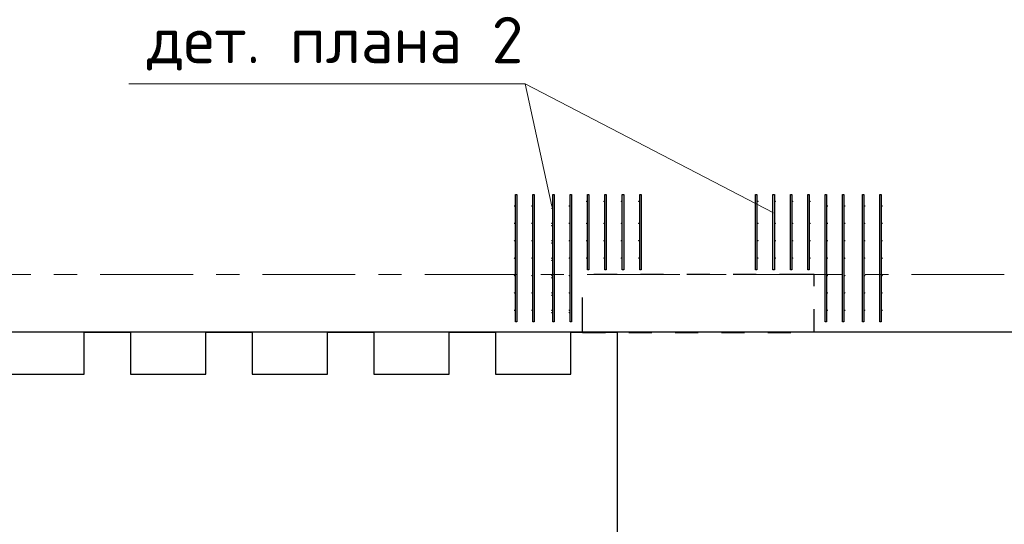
# Model space of a CAD drawing. Header units: metres. Extents: x -38 to 93, y -15 to 21.
# Tile 54 of 194: x 49 to 53, y -1 to 1. Entities that reach past the tile are written whole.
import ezdxf

# ---------------------------------------------------------------- set-up
doc = ezdxf.new("R2010")
doc.units = ezdxf.units.M
for name, pattern in [('______11', [0.5, 0.4, -0.05, 0, -0.05]), ('______2', [0.0405, 0.03, -0.0105]), ('______5', [1.1, 0.8, -0.1, 0.1, -0.1])]:
    doc.linetypes.add(name, pattern=pattern)
for name, color, linetype, lineweight in [('XR$2$Осевая линия (1)', 7, '______5', 13), ('XR$4$Арматурный каркас 01', 4, 'Continuous', 35), ('XR$4$Перекрытие (1)', 7, 'Continuous', 35), ('XR$4$Текст_ общее_1', 7, 'Continuous', 13)]:
    doc.layers.add(name, color=color, linetype=linetype, lineweight=lineweight)
doc.layers.add('XR$6$Стена_ бетон несущ.', color=7, linetype='Continuous', lineweight=70, true_color=0xb4b496)
doc.styles.add('ISOCPEUR', font='txt')

msp = doc.modelspace()

# ---------------------------------------------------------------- hatches: boundary and pattern name
at = {"layer": 'XR$4$Арматурный каркас 01', "linetype": 'Continuous', "lineweight": 50, "transparency": 33554687}
for points in [[(50.96, 0.2952), (50.9598, 0.2964), (50.9591, 0.2974), (50.9581, 0.298), (50.957, 0.2982), (50.9559, 0.298), (50.9549, 0.2974), (50.9542, 0.2964), (50.954, 0.2952), (50.9542, 0.2941), (50.9549, 0.2931), (50.9559, 0.2925), (50.957, 0.2922), (50.9581, 0.2925), (50.9591, 0.2931), (50.9598, 0.2941)], [(51.035, 0.2952), (51.0348, 0.2964), (51.0341, 0.2974), (51.0331, 0.298), (51.032, 0.2982), (51.0309, 0.298), (51.0299, 0.2974), (51.0292, 0.2964), (51.029, 0.2952), (51.0292, 0.2941), (51.0299, 0.2931), (51.0309, 0.2925), (51.032, 0.2922), (51.0331, 0.2925), (51.0341, 0.2931), (51.0348, 0.2941)], [(51.121, 0.2952), (51.1208, 0.2964), (51.1201, 0.2974), (51.1191, 0.298), (51.118, 0.2982), (51.1169, 0.298), (51.1159, 0.2974), (51.1152, 0.2964), (51.115, 0.2952), (51.1152, 0.2941), (51.1159, 0.2931), (51.1169, 0.2925), (51.118, 0.2922), (51.1191, 0.2925), (51.1201, 0.2931), (51.1208, 0.2941)], [(51.196, 0.2952), (51.1958, 0.2964), (51.1951, 0.2974), (51.1941, 0.298), (51.193, 0.2982), (51.1919, 0.298), (51.1909, 0.2974), (51.1902, 0.2964), (51.19, 0.2952), (51.1902, 0.2941), (51.1909, 0.2931), (51.1919, 0.2925), (51.193, 0.2922), (51.1941, 0.2925), (51.1951, 0.2931), (51.1958, 0.2941)], [(51.271, 0.3152), (51.2708, 0.3164), (51.2701, 0.3174), (51.2691, 0.318), (51.268, 0.3182), (51.2669, 0.318), (51.2659, 0.3174), (51.2652, 0.3164), (51.265, 0.3152), (51.2652, 0.3141), (51.2659, 0.3131), (51.2669, 0.3125), (51.268, 0.3122), (51.2691, 0.3125), (51.2701, 0.3131), (51.2708, 0.3141)], [(51.346, 0.3152), (51.3458, 0.3164), (51.3451, 0.3174), (51.3441, 0.318), (51.343, 0.3182), (51.3419, 0.318), (51.3409, 0.3174), (51.3402, 0.3164), (51.34, 0.3152), (51.3402, 0.3141), (51.3409, 0.3131), (51.3419, 0.3125), (51.343, 0.3122), (51.3441, 0.3125), (51.3451, 0.3131), (51.3458, 0.3141)], [(51.421, 0.3152), (51.4208, 0.3164), (51.4201, 0.3174), (51.4191, 0.318), (51.418, 0.3182), (51.4169, 0.318), (51.4159, 0.3174), (51.4152, 0.3164), (51.415, 0.3152), (51.4152, 0.3141), (51.4159, 0.3131), (51.4169, 0.3125), (51.418, 0.3122), (51.4191, 0.3125), (51.4201, 0.3131), (51.4208, 0.3141)], [(51.496, 0.3152), (51.4958, 0.3164), (51.4951, 0.3174), (51.4941, 0.318), (51.493, 0.3182), (51.4919, 0.318), (51.4909, 0.3174), (51.4902, 0.3164), (51.49, 0.3152), (51.4902, 0.3141), (51.4909, 0.3131), (51.4919, 0.3125), (51.493, 0.3122), (51.4941, 0.3125), (51.4951, 0.3131), (51.4958, 0.3141)], [(52.01, 0.3152), (52.0098, 0.3164), (52.0091, 0.3174), (52.0081, 0.318), (52.007, 0.3182), (52.0059, 0.318), (52.0049, 0.3174), (52.0042, 0.3164), (52.004, 0.3152), (52.0042, 0.3141), (52.0049, 0.3131), (52.0059, 0.3125), (52.007, 0.3122), (52.0081, 0.3125), (52.0091, 0.3131), (52.0098, 0.3141)], [(52.085, 0.3152), (52.0848, 0.3164), (52.0841, 0.3174), (52.0831, 0.318), (52.082, 0.3182), (52.0809, 0.318), (52.0799, 0.3174), (52.0792, 0.3164), (52.079, 0.3152), (52.0792, 0.3141), (52.0799, 0.3131), (52.0809, 0.3125), (52.082, 0.3122), (52.0831, 0.3125), (52.0841, 0.3131), (52.0848, 0.3141)], [(52.16, 0.3152), (52.1598, 0.3164), (52.1591, 0.3174), (52.1581, 0.318), (52.157, 0.3182), (52.1559, 0.318), (52.1549, 0.3174), (52.1542, 0.3164), (52.154, 0.3152), (52.1542, 0.3141), (52.1549, 0.3131), (52.1559, 0.3125), (52.157, 0.3122), (52.1581, 0.3125), (52.1591, 0.3131), (52.1598, 0.3141)], [(52.235, 0.3152), (52.2348, 0.3164), (52.2341, 0.3174), (52.2331, 0.318), (52.232, 0.3182), (52.2309, 0.318), (52.2299, 0.3174), (52.2292, 0.3164), (52.229, 0.3152), (52.2292, 0.3141), (52.2299, 0.3131), (52.2309, 0.3125), (52.232, 0.3122), (52.2331, 0.3125), (52.2341, 0.3131), (52.2348, 0.3141)], [(52.31, 0.2952), (52.3098, 0.2964), (52.3091, 0.2974), (52.3081, 0.298), (52.307, 0.2982), (52.3059, 0.298), (52.3049, 0.2974), (52.3042, 0.2964), (52.304, 0.2952), (52.3042, 0.2941), (52.3049, 0.2931), (52.3059, 0.2925), (52.307, 0.2922), (52.3081, 0.2925), (52.3091, 0.2931), (52.3098, 0.2941)], [(52.385, 0.2952), (52.3848, 0.2964), (52.3841, 0.2974), (52.3831, 0.298), (52.382, 0.2982), (52.3809, 0.298), (52.3799, 0.2974), (52.3792, 0.2964), (52.379, 0.2952), (52.3792, 0.2941), (52.3799, 0.2931), (52.3809, 0.2925), (52.382, 0.2922), (52.3831, 0.2925), (52.3841, 0.2931), (52.3848, 0.2941)], [(52.471, 0.2952), (52.4708, 0.2964), (52.4701, 0.2974), (52.4691, 0.298), (52.468, 0.2982), (52.4669, 0.298), (52.4659, 0.2974), (52.4652, 0.2964), (52.465, 0.2952), (52.4652, 0.2941), (52.4659, 0.2931), (52.4669, 0.2925), (52.468, 0.2922), (52.4691, 0.2925), (52.4701, 0.2931), (52.4708, 0.2941)], [(52.546, 0.2952), (52.5458, 0.2964), (52.5451, 0.2974), (52.5441, 0.298), (52.543, 0.2982), (52.5419, 0.298), (52.5409, 0.2974), (52.5402, 0.2964), (52.54, 0.2952), (52.5402, 0.2941), (52.5409, 0.2931), (52.5419, 0.2925), (52.543, 0.2922), (52.5441, 0.2925), (52.5451, 0.2931), (52.5458, 0.2941)], [(50.971, 0.2852), (50.9708, 0.2864), (50.9701, 0.2874), (50.9691, 0.288), (50.968, 0.2882), (50.9669, 0.288), (50.9659, 0.2874), (50.9652, 0.2864), (50.965, 0.2852), (50.9652, 0.2841), (50.9659, 0.2831), (50.9669, 0.2825), (50.968, 0.2822), (50.9691, 0.2825), (50.9701, 0.2831), (50.9708, 0.2841)], [(51.046, 0.2852), (51.0458, 0.2864), (51.0451, 0.2874), (51.0441, 0.288), (51.043, 0.2882), (51.0419, 0.288), (51.0409, 0.2874), (51.0402, 0.2864), (51.04, 0.2852), (51.0402, 0.2841), (51.0409, 0.2831), (51.0419, 0.2825), (51.043, 0.2822), (51.0441, 0.2825), (51.0451, 0.2831), (51.0458, 0.2841)], [(51.121, 0.2852), (51.1208, 0.2864), (51.1201, 0.2874), (51.1191, 0.288), (51.118, 0.2882), (51.1169, 0.288), (51.1159, 0.2874), (51.1152, 0.2864), (51.115, 0.2852), (51.1152, 0.2841), (51.1159, 0.2831), (51.1169, 0.2825), (51.118, 0.2822), (51.1191, 0.2825), (51.1201, 0.2831), (51.1208, 0.2841)], [(50.96, 0.2202), (50.9598, 0.2214), (50.9591, 0.2224), (50.9581, 0.223), (50.957, 0.2232), (50.9559, 0.223), (50.9549, 0.2224), (50.9542, 0.2214), (50.954, 0.2202), (50.9542, 0.2191), (50.9549, 0.2181), (50.9559, 0.2175), (50.957, 0.2172), (50.9581, 0.2175), (50.9591, 0.2181), (50.9598, 0.2191)], [(50.971, 0.2102), (50.9708, 0.2114), (50.9701, 0.2124), (50.9691, 0.213), (50.968, 0.2132), (50.9669, 0.213), (50.9659, 0.2124), (50.9652, 0.2114), (50.965, 0.2102), (50.9652, 0.2091), (50.9659, 0.2081), (50.9669, 0.2075), (50.968, 0.2072), (50.9691, 0.2075), (50.9701, 0.2081), (50.9708, 0.2091)], [(51.035, 0.2202), (51.0348, 0.2214), (51.0341, 0.2224), (51.0331, 0.223), (51.032, 0.2232), (51.0309, 0.223), (51.0299, 0.2224), (51.0292, 0.2214), (51.029, 0.2202), (51.0292, 0.2191), (51.0299, 0.2181), (51.0309, 0.2175), (51.032, 0.2172), (51.0331, 0.2175), (51.0341, 0.2181), (51.0348, 0.2191)], [(51.046, 0.2102), (51.0458, 0.2114), (51.0451, 0.2124), (51.0441, 0.213), (51.043, 0.2132), (51.0419, 0.213), (51.0409, 0.2124), (51.0402, 0.2114), (51.04, 0.2102), (51.0402, 0.2091), (51.0409, 0.2081), (51.0419, 0.2075), (51.043, 0.2072), (51.0441, 0.2075), (51.0451, 0.2081), (51.0458, 0.2091)], [(51.121, 0.2202), (51.1208, 0.2214), (51.1201, 0.2224), (51.1191, 0.223), (51.118, 0.2232), (51.1169, 0.223), (51.1159, 0.2224), (51.1152, 0.2214), (51.115, 0.2202), (51.1152, 0.2191), (51.1159, 0.2181), (51.1169, 0.2175), (51.118, 0.2172), (51.1191, 0.2175), (51.1201, 0.2181), (51.1208, 0.2191)], [(51.121, 0.2102), (51.1208, 0.2114), (51.1201, 0.2124), (51.1191, 0.213), (51.118, 0.2132), (51.1169, 0.213), (51.1159, 0.2124), (51.1152, 0.2114), (51.115, 0.2102), (51.1152, 0.2091), (51.1159, 0.2081), (51.1169, 0.2075), (51.118, 0.2072), (51.1191, 0.2075), (51.1201, 0.2081), (51.1208, 0.2091)], [(51.196, 0.2202), (51.1958, 0.2214), (51.1951, 0.2224), (51.1941, 0.223), (51.193, 0.2232), (51.1919, 0.223), (51.1909, 0.2224), (51.1902, 0.2214), (51.19, 0.2202), (51.1902, 0.2191), (51.1909, 0.2181), (51.1919, 0.2175), (51.193, 0.2172), (51.1941, 0.2175), (51.1951, 0.2181), (51.1958, 0.2191)], [(51.271, 0.2202), (51.2708, 0.2214), (51.2701, 0.2224), (51.2691, 0.223), (51.268, 0.2232), (51.2669, 0.223), (51.2659, 0.2224), (51.2652, 0.2214), (51.265, 0.2202), (51.2652, 0.2191), (51.2659, 0.2181), (51.2669, 0.2175), (51.268, 0.2172), (51.2691, 0.2175), (51.2701, 0.2181), (51.2708, 0.2191)], [(51.346, 0.2202), (51.3458, 0.2214), (51.3451, 0.2224), (51.3441, 0.223), (51.343, 0.2232), (51.3419, 0.223), (51.3409, 0.2224), (51.3402, 0.2214), (51.34, 0.2202), (51.3402, 0.2191), (51.3409, 0.2181), (51.3419, 0.2175), (51.343, 0.2172), (51.3441, 0.2175), (51.3451, 0.2181), (51.3458, 0.2191)], [(51.421, 0.2202), (51.4208, 0.2214), (51.4201, 0.2224), (51.4191, 0.223), (51.418, 0.2232), (51.4169, 0.223), (51.4159, 0.2224), (51.4152, 0.2214), (51.415, 0.2202), (51.4152, 0.2191), (51.4159, 0.2181), (51.4169, 0.2175), (51.418, 0.2172), (51.4191, 0.2175), (51.4201, 0.2181), (51.4208, 0.2191)], [(51.496, 0.2202), (51.4958, 0.2214), (51.4951, 0.2224), (51.4941, 0.223), (51.493, 0.2232), (51.4919, 0.223), (51.4909, 0.2224), (51.4902, 0.2214), (51.49, 0.2202), (51.4902, 0.2191), (51.4909, 0.2181), (51.4919, 0.2175), (51.493, 0.2172), (51.4941, 0.2175), (51.4951, 0.2181), (51.4958, 0.2191)], [(52.01, 0.2202), (52.0098, 0.2214), (52.0091, 0.2224), (52.0081, 0.223), (52.007, 0.2232), (52.0059, 0.223), (52.0049, 0.2224), (52.0042, 0.2214), (52.004, 0.2202), (52.0042, 0.2191), (52.0049, 0.2181), (52.0059, 0.2175), (52.007, 0.2172), (52.0081, 0.2175), (52.0091, 0.2181), (52.0098, 0.2191)], [(52.085, 0.2202), (52.0848, 0.2214), (52.0841, 0.2224), (52.0831, 0.223), (52.082, 0.2232), (52.0809, 0.223), (52.0799, 0.2224), (52.0792, 0.2214), (52.079, 0.2202), (52.0792, 0.2191), (52.0799, 0.2181), (52.0809, 0.2175), (52.082, 0.2172), (52.0831, 0.2175), (52.0841, 0.2181), (52.0848, 0.2191)], [(52.16, 0.2202), (52.1598, 0.2214), (52.1591, 0.2224), (52.1581, 0.223), (52.157, 0.2232), (52.1559, 0.223), (52.1549, 0.2224), (52.1542, 0.2214), (52.154, 0.2202), (52.1542, 0.2191), (52.1549, 0.2181), (52.1559, 0.2175), (52.157, 0.2172), (52.1581, 0.2175), (52.1591, 0.2181), (52.1598, 0.2191)], [(52.235, 0.2202), (52.2348, 0.2214), (52.2341, 0.2224), (52.2331, 0.223), (52.232, 0.2232), (52.2309, 0.223), (52.2299, 0.2224), (52.2292, 0.2214), (52.229, 0.2202), (52.2292, 0.2191), (52.2299, 0.2181), (52.2309, 0.2175), (52.232, 0.2172), (52.2331, 0.2175), (52.2341, 0.2181), (52.2348, 0.2191)], [(52.31, 0.2202), (52.3098, 0.2214), (52.3091, 0.2224), (52.3081, 0.223), (52.307, 0.2232), (52.3059, 0.223), (52.3049, 0.2224), (52.3042, 0.2214), (52.304, 0.2202), (52.3042, 0.2191), (52.3049, 0.2181), (52.3059, 0.2175), (52.307, 0.2172), (52.3081, 0.2175), (52.3091, 0.2181), (52.3098, 0.2191)], [(52.385, 0.2202), (52.3848, 0.2214), (52.3841, 0.2224), (52.3831, 0.223), (52.382, 0.2232), (52.3809, 0.223), (52.3799, 0.2224), (52.3792, 0.2214), (52.379, 0.2202), (52.3792, 0.2191), (52.3799, 0.2181), (52.3809, 0.2175), (52.382, 0.2172), (52.3831, 0.2175), (52.3841, 0.2181), (52.3848, 0.2191)], [(52.471, 0.2202), (52.4708, 0.2214), (52.4701, 0.2224), (52.4691, 0.223), (52.468, 0.2232), (52.4669, 0.223), (52.4659, 0.2224), (52.4652, 0.2214), (52.465, 0.2202), (52.4652, 0.2191), (52.4659, 0.2181), (52.4669, 0.2175), (52.468, 0.2172), (52.4691, 0.2175), (52.4701, 0.2181), (52.4708, 0.2191)], [(52.546, 0.2202), (52.5458, 0.2214), (52.5451, 0.2224), (52.5441, 0.223), (52.543, 0.2232), (52.5419, 0.223), (52.5409, 0.2224), (52.5402, 0.2214), (52.54, 0.2202), (52.5402, 0.2191), (52.5409, 0.2181), (52.5419, 0.2175), (52.543, 0.2172), (52.5441, 0.2175), (52.5451, 0.2181), (52.5458, 0.2191)], [(50.96, 0.1452), (50.9598, 0.1464), (50.9591, 0.1474), (50.9581, 0.148), (50.957, 0.1482), (50.9559, 0.148), (50.9549, 0.1474), (50.9542, 0.1464), (50.954, 0.1452), (50.9542, 0.1441), (50.9549, 0.1431), (50.9559, 0.1425), (50.957, 0.1422), (50.9581, 0.1425), (50.9591, 0.1431), (50.9598, 0.1441)], [(50.971, 0.1352), (50.9708, 0.1364), (50.9701, 0.1374), (50.9691, 0.138), (50.968, 0.1382), (50.9669, 0.138), (50.9659, 0.1374), (50.9652, 0.1364), (50.965, 0.1352), (50.9652, 0.1341), (50.9659, 0.1331), (50.9669, 0.1325), (50.968, 0.1322), (50.9691, 0.1325), (50.9701, 0.1331), (50.9708, 0.1341)], [(51.035, 0.1452), (51.0348, 0.1464), (51.0341, 0.1474), (51.0331, 0.148), (51.032, 0.1482), (51.0309, 0.148), (51.0299, 0.1474), (51.0292, 0.1464), (51.029, 0.1452), (51.0292, 0.1441), (51.0299, 0.1431), (51.0309, 0.1425), (51.032, 0.1422), (51.0331, 0.1425), (51.0341, 0.1431), (51.0348, 0.1441)], [(51.046, 0.1352), (51.0458, 0.1364), (51.0451, 0.1374), (51.0441, 0.138), (51.043, 0.1382), (51.0419, 0.138), (51.0409, 0.1374), (51.0402, 0.1364), (51.04, 0.1352), (51.0402, 0.1341), (51.0409, 0.1331), (51.0419, 0.1325), (51.043, 0.1322), (51.0441, 0.1325), (51.0451, 0.1331), (51.0458, 0.1341)], [(51.121, 0.1452), (51.1208, 0.1464), (51.1201, 0.1474), (51.1191, 0.148), (51.118, 0.1482), (51.1169, 0.148), (51.1159, 0.1474), (51.1152, 0.1464), (51.115, 0.1452), (51.1152, 0.1441), (51.1159, 0.1431), (51.1169, 0.1425), (51.118, 0.1422), (51.1191, 0.1425), (51.1201, 0.1431), (51.1208, 0.1441)], [(51.121, 0.1352), (51.1208, 0.1364), (51.1201, 0.1374), (51.1191, 0.138), (51.118, 0.1382), (51.1169, 0.138), (51.1159, 0.1374), (51.1152, 0.1364), (51.115, 0.1352), (51.1152, 0.1341), (51.1159, 0.1331), (51.1169, 0.1325), (51.118, 0.1322), (51.1191, 0.1325), (51.1201, 0.1331), (51.1208, 0.1341)], [(51.196, 0.1452), (51.1958, 0.1464), (51.1951, 0.1474), (51.1941, 0.148), (51.193, 0.1482), (51.1919, 0.148), (51.1909, 0.1474), (51.1902, 0.1464), (51.19, 0.1452), (51.1902, 0.1441), (51.1909, 0.1431), (51.1919, 0.1425), (51.193, 0.1422), (51.1941, 0.1425), (51.1951, 0.1431), (51.1958, 0.1441)], [(51.271, 0.1452), (51.2708, 0.1464), (51.2701, 0.1474), (51.2691, 0.148), (51.268, 0.1482), (51.2669, 0.148), (51.2659, 0.1474), (51.2652, 0.1464), (51.265, 0.1452), (51.2652, 0.1441), (51.2659, 0.1431), (51.2669, 0.1425), (51.268, 0.1422), (51.2691, 0.1425), (51.2701, 0.1431), (51.2708, 0.1441)], [(51.346, 0.1452), (51.3458, 0.1464), (51.3451, 0.1474), (51.3441, 0.148), (51.343, 0.1482), (51.3419, 0.148), (51.3409, 0.1474), (51.3402, 0.1464), (51.34, 0.1452), (51.3402, 0.1441), (51.3409, 0.1431), (51.3419, 0.1425), (51.343, 0.1422), (51.3441, 0.1425), (51.3451, 0.1431), (51.3458, 0.1441)], [(51.421, 0.1452), (51.4208, 0.1464), (51.4201, 0.1474), (51.4191, 0.148), (51.418, 0.1482), (51.4169, 0.148), (51.4159, 0.1474), (51.4152, 0.1464), (51.415, 0.1452), (51.4152, 0.1441), (51.4159, 0.1431), (51.4169, 0.1425), (51.418, 0.1422), (51.4191, 0.1425), (51.4201, 0.1431), (51.4208, 0.1441)], [(51.496, 0.1452), (51.4958, 0.1464), (51.4951, 0.1474), (51.4941, 0.148), (51.493, 0.1482), (51.4919, 0.148), (51.4909, 0.1474), (51.4902, 0.1464), (51.49, 0.1452), (51.4902, 0.1441), (51.4909, 0.1431), (51.4919, 0.1425), (51.493, 0.1422), (51.4941, 0.1425), (51.4951, 0.1431), (51.4958, 0.1441)], [(52.01, 0.1452), (52.0098, 0.1464), (52.0091, 0.1474), (52.0081, 0.148), (52.007, 0.1482), (52.0059, 0.148), (52.0049, 0.1474), (52.0042, 0.1464), (52.004, 0.1452), (52.0042, 0.1441), (52.0049, 0.1431), (52.0059, 0.1425), (52.007, 0.1422), (52.0081, 0.1425), (52.0091, 0.1431), (52.0098, 0.1441)], [(52.085, 0.1452), (52.0848, 0.1464), (52.0841, 0.1474), (52.0831, 0.148), (52.082, 0.1482), (52.0809, 0.148), (52.0799, 0.1474), (52.0792, 0.1464), (52.079, 0.1452), (52.0792, 0.1441), (52.0799, 0.1431), (52.0809, 0.1425), (52.082, 0.1422), (52.0831, 0.1425), (52.0841, 0.1431), (52.0848, 0.1441)], [(52.16, 0.1452), (52.1598, 0.1464), (52.1591, 0.1474), (52.1581, 0.148), (52.157, 0.1482), (52.1559, 0.148), (52.1549, 0.1474), (52.1542, 0.1464), (52.154, 0.1452), (52.1542, 0.1441), (52.1549, 0.1431), (52.1559, 0.1425), (52.157, 0.1422), (52.1581, 0.1425), (52.1591, 0.1431), (52.1598, 0.1441)], [(52.235, 0.1452), (52.2348, 0.1464), (52.2341, 0.1474), (52.2331, 0.148), (52.232, 0.1482), (52.2309, 0.148), (52.2299, 0.1474), (52.2292, 0.1464), (52.229, 0.1452), (52.2292, 0.1441), (52.2299, 0.1431), (52.2309, 0.1425), (52.232, 0.1422), (52.2331, 0.1425), (52.2341, 0.1431), (52.2348, 0.1441)], [(52.31, 0.1452), (52.3098, 0.1464), (52.3091, 0.1474), (52.3081, 0.148), (52.307, 0.1482), (52.3059, 0.148), (52.3049, 0.1474), (52.3042, 0.1464), (52.304, 0.1452), (52.3042, 0.1441), (52.3049, 0.1431), (52.3059, 0.1425), (52.307, 0.1422), (52.3081, 0.1425), (52.3091, 0.1431), (52.3098, 0.1441)], [(52.385, 0.1452), (52.3848, 0.1464), (52.3841, 0.1474), (52.3831, 0.148), (52.382, 0.1482), (52.3809, 0.148), (52.3799, 0.1474), (52.3792, 0.1464), (52.379, 0.1452), (52.3792, 0.1441), (52.3799, 0.1431), (52.3809, 0.1425), (52.382, 0.1422), (52.3831, 0.1425), (52.3841, 0.1431), (52.3848, 0.1441)], [(52.471, 0.1452), (52.4708, 0.1464), (52.4701, 0.1474), (52.4691, 0.148), (52.468, 0.1482), (52.4669, 0.148), (52.4659, 0.1474), (52.4652, 0.1464), (52.465, 0.1452), (52.4652, 0.1441), (52.4659, 0.1431), (52.4669, 0.1425), (52.468, 0.1422), (52.4691, 0.1425), (52.4701, 0.1431), (52.4708, 0.1441)], [(52.546, 0.1452), (52.5458, 0.1464), (52.5451, 0.1474), (52.5441, 0.148), (52.543, 0.1482), (52.5419, 0.148), (52.5409, 0.1474), (52.5402, 0.1464), (52.54, 0.1452), (52.5402, 0.1441), (52.5409, 0.1431), (52.5419, 0.1425), (52.543, 0.1422), (52.5441, 0.1425), (52.5451, 0.1431), (52.5458, 0.1441)], [(50.96, 0.0702), (50.9598, 0.0714), (50.9591, 0.0724), (50.9581, 0.073), (50.957, 0.0732), (50.9559, 0.073), (50.9549, 0.0724), (50.9542, 0.0714), (50.954, 0.0702), (50.9542, 0.0691), (50.9549, 0.0681), (50.9559, 0.0675), (50.957, 0.0672), (50.9581, 0.0675), (50.9591, 0.0681), (50.9598, 0.0691)], [(50.971, 0.0602), (50.9708, 0.0614), (50.9701, 0.0624), (50.9691, 0.063), (50.968, 0.0632), (50.9669, 0.063), (50.9659, 0.0624), (50.9652, 0.0614), (50.965, 0.0602), (50.9652, 0.0591), (50.9659, 0.0581), (50.9669, 0.0575), (50.968, 0.0572), (50.9691, 0.0575), (50.9701, 0.0581), (50.9708, 0.0591)], [(51.035, 0.0702), (51.0348, 0.0714), (51.0341, 0.0724), (51.0331, 0.073), (51.032, 0.0732), (51.0309, 0.073), (51.0299, 0.0724), (51.0292, 0.0714), (51.029, 0.0702), (51.0292, 0.0691), (51.0299, 0.0681), (51.0309, 0.0675), (51.032, 0.0672), (51.0331, 0.0675), (51.0341, 0.0681), (51.0348, 0.0691)], [(51.046, 0.0602), (51.0458, 0.0614), (51.0451, 0.0624), (51.0441, 0.063), (51.043, 0.0632), (51.0419, 0.063), (51.0409, 0.0624), (51.0402, 0.0614), (51.04, 0.0602), (51.0402, 0.0591), (51.0409, 0.0581), (51.0419, 0.0575), (51.043, 0.0572), (51.0441, 0.0575), (51.0451, 0.0581), (51.0458, 0.0591)], [(51.121, 0.0702), (51.1208, 0.0714), (51.1201, 0.0724), (51.1191, 0.073), (51.118, 0.0732), (51.1169, 0.073), (51.1159, 0.0724), (51.1152, 0.0714), (51.115, 0.0702), (51.1152, 0.0691), (51.1159, 0.0681), (51.1169, 0.0675), (51.118, 0.0672), (51.1191, 0.0675), (51.1201, 0.0681), (51.1208, 0.0691)], [(51.121, 0.0602), (51.1208, 0.0614), (51.1201, 0.0624), (51.1191, 0.063), (51.118, 0.0632), (51.1169, 0.063), (51.1159, 0.0624), (51.1152, 0.0614), (51.115, 0.0602), (51.1152, 0.0591), (51.1159, 0.0581), (51.1169, 0.0575), (51.118, 0.0572), (51.1191, 0.0575), (51.1201, 0.0581), (51.1208, 0.0591)], [(51.196, 0.0702), (51.1958, 0.0714), (51.1951, 0.0724), (51.1941, 0.073), (51.193, 0.0732), (51.1919, 0.073), (51.1909, 0.0724), (51.1902, 0.0714), (51.19, 0.0702), (51.1902, 0.0691), (51.1909, 0.0681), (51.1919, 0.0675), (51.193, 0.0672), (51.1941, 0.0675), (51.1951, 0.0681), (51.1958, 0.0691)], [(51.271, 0.0702), (51.2708, 0.0714), (51.2701, 0.0724), (51.2691, 0.073), (51.268, 0.0732), (51.2669, 0.073), (51.2659, 0.0724), (51.2652, 0.0714), (51.265, 0.0702), (51.2652, 0.0691), (51.2659, 0.0681), (51.2669, 0.0675), (51.268, 0.0672), (51.2691, 0.0675), (51.2701, 0.0681), (51.2708, 0.0691)], [(51.346, 0.0702), (51.3458, 0.0714), (51.3451, 0.0724), (51.3441, 0.073), (51.343, 0.0732), (51.3419, 0.073), (51.3409, 0.0724), (51.3402, 0.0714), (51.34, 0.0702), (51.3402, 0.0691), (51.3409, 0.0681), (51.3419, 0.0675), (51.343, 0.0672), (51.3441, 0.0675), (51.3451, 0.0681), (51.3458, 0.0691)], [(51.421, 0.0702), (51.4208, 0.0714), (51.4201, 0.0724), (51.4191, 0.073), (51.418, 0.0732), (51.4169, 0.073), (51.4159, 0.0724), (51.4152, 0.0714), (51.415, 0.0702), (51.4152, 0.0691), (51.4159, 0.0681), (51.4169, 0.0675), (51.418, 0.0672), (51.4191, 0.0675), (51.4201, 0.0681), (51.4208, 0.0691)], [(51.496, 0.0702), (51.4958, 0.0714), (51.4951, 0.0724), (51.4941, 0.073), (51.493, 0.0732), (51.4919, 0.073), (51.4909, 0.0724), (51.4902, 0.0714), (51.49, 0.0702), (51.4902, 0.0691), (51.4909, 0.0681), (51.4919, 0.0675), (51.493, 0.0672), (51.4941, 0.0675), (51.4951, 0.0681), (51.4958, 0.0691)], [(52.01, 0.0702), (52.0098, 0.0714), (52.0091, 0.0724), (52.0081, 0.073), (52.007, 0.0732), (52.0059, 0.073), (52.0049, 0.0724), (52.0042, 0.0714), (52.004, 0.0702), (52.0042, 0.0691), (52.0049, 0.0681), (52.0059, 0.0675), (52.007, 0.0672), (52.0081, 0.0675), (52.0091, 0.0681), (52.0098, 0.0691)], [(52.085, 0.0702), (52.0848, 0.0714), (52.0841, 0.0724), (52.0831, 0.073), (52.082, 0.0732), (52.0809, 0.073), (52.0799, 0.0724), (52.0792, 0.0714), (52.079, 0.0702), (52.0792, 0.0691), (52.0799, 0.0681), (52.0809, 0.0675), (52.082, 0.0672), (52.0831, 0.0675), (52.0841, 0.0681), (52.0848, 0.0691)], [(52.16, 0.0702), (52.1598, 0.0714), (52.1591, 0.0724), (52.1581, 0.073), (52.157, 0.0732), (52.1559, 0.073), (52.1549, 0.0724), (52.1542, 0.0714), (52.154, 0.0702), (52.1542, 0.0691), (52.1549, 0.0681), (52.1559, 0.0675), (52.157, 0.0672), (52.1581, 0.0675), (52.1591, 0.0681), (52.1598, 0.0691)], [(52.235, 0.0702), (52.2348, 0.0714), (52.2341, 0.0724), (52.2331, 0.073), (52.232, 0.0732), (52.2309, 0.073), (52.2299, 0.0724), (52.2292, 0.0714), (52.229, 0.0702), (52.2292, 0.0691), (52.2299, 0.0681), (52.2309, 0.0675), (52.232, 0.0672), (52.2331, 0.0675), (52.2341, 0.0681), (52.2348, 0.0691)], [(52.31, 0.0702), (52.3098, 0.0714), (52.3091, 0.0724), (52.3081, 0.073), (52.307, 0.0732), (52.3059, 0.073), (52.3049, 0.0724), (52.3042, 0.0714), (52.304, 0.0702), (52.3042, 0.0691), (52.3049, 0.0681), (52.3059, 0.0675), (52.307, 0.0672), (52.3081, 0.0675), (52.3091, 0.0681), (52.3098, 0.0691)], [(52.385, 0.0702), (52.3848, 0.0714), (52.3841, 0.0724), (52.3831, 0.073), (52.382, 0.0732), (52.3809, 0.073), (52.3799, 0.0724), (52.3792, 0.0714), (52.379, 0.0702), (52.3792, 0.0691), (52.3799, 0.0681), (52.3809, 0.0675), (52.382, 0.0672), (52.3831, 0.0675), (52.3841, 0.0681), (52.3848, 0.0691)], [(52.471, 0.0702), (52.4708, 0.0714), (52.4701, 0.0724), (52.4691, 0.073), (52.468, 0.0732), (52.4669, 0.073), (52.4659, 0.0724), (52.4652, 0.0714), (52.465, 0.0702), (52.4652, 0.0691), (52.4659, 0.0681), (52.4669, 0.0675), (52.468, 0.0672), (52.4691, 0.0675), (52.4701, 0.0681), (52.4708, 0.0691)], [(52.546, 0.0702), (52.5458, 0.0714), (52.5451, 0.0724), (52.5441, 0.073), (52.543, 0.0732), (52.5419, 0.073), (52.5409, 0.0724), (52.5402, 0.0714), (52.54, 0.0702), (52.5402, 0.0691), (52.5409, 0.0681), (52.5419, 0.0675), (52.543, 0.0672), (52.5441, 0.0675), (52.5451, 0.0681), (52.5458, 0.0691)], [(50.96, -0.0048), (50.9598, -0.0036), (50.9591, -0.0026), (50.9581, -0.002), (50.957, -0.0018), (50.9559, -0.002), (50.9549, -0.0026), (50.9542, -0.0036), (50.954, -0.0048), (50.9542, -0.0059), (50.9549, -0.0069), (50.9559, -0.0075), (50.957, -0.0078), (50.9581, -0.0075), (50.9591, -0.0069), (50.9598, -0.0059)], [(50.971, -0.0148), (50.9708, -0.0136), (50.9701, -0.0126), (50.9691, -0.012), (50.968, -0.0118), (50.9669, -0.012), (50.9659, -0.0126), (50.9652, -0.0136), (50.965, -0.0148), (50.9652, -0.0159), (50.9659, -0.0169), (50.9669, -0.0175), (50.968, -0.0178), (50.9691, -0.0175), (50.9701, -0.0169), (50.9708, -0.0159)], [(51.035, -0.0048), (51.0348, -0.0036), (51.0341, -0.0026), (51.0331, -0.002), (51.032, -0.0018), (51.0309, -0.002), (51.0299, -0.0026), (51.0292, -0.0036), (51.029, -0.0048), (51.0292, -0.0059), (51.0299, -0.0069), (51.0309, -0.0075), (51.032, -0.0078), (51.0331, -0.0075), (51.0341, -0.0069), (51.0348, -0.0059)], [(51.046, -0.0148), (51.0458, -0.0136), (51.0451, -0.0126), (51.0441, -0.012), (51.043, -0.0118), (51.0419, -0.012), (51.0409, -0.0126), (51.0402, -0.0136), (51.04, -0.0148), (51.0402, -0.0159), (51.0409, -0.0169), (51.0419, -0.0175), (51.043, -0.0178), (51.0441, -0.0175), (51.0451, -0.0169), (51.0458, -0.0159)], [(51.121, -0.0048), (51.1208, -0.0036), (51.1201, -0.0026), (51.1191, -0.002), (51.118, -0.0018), (51.1169, -0.002), (51.1159, -0.0026), (51.1152, -0.0036), (51.115, -0.0048), (51.1152, -0.0059), (51.1159, -0.0069), (51.1169, -0.0075), (51.118, -0.0078), (51.1191, -0.0075), (51.1201, -0.0069), (51.1208, -0.0059)], [(51.121, -0.0148), (51.1208, -0.0136), (51.1201, -0.0126), (51.1191, -0.012), (51.118, -0.0118), (51.1169, -0.012), (51.1159, -0.0126), (51.1152, -0.0136), (51.115, -0.0148), (51.1152, -0.0159), (51.1159, -0.0169), (51.1169, -0.0175), (51.118, -0.0178), (51.1191, -0.0175), (51.1201, -0.0169), (51.1208, -0.0159)], [(51.196, -0.0048), (51.1958, -0.0036), (51.1951, -0.0026), (51.1941, -0.002), (51.193, -0.0018), (51.1919, -0.002), (51.1909, -0.0026), (51.1902, -0.0036), (51.19, -0.0048), (51.1902, -0.0059), (51.1909, -0.0069), (51.1919, -0.0075), (51.193, -0.0078), (51.1941, -0.0075), (51.1951, -0.0069), (51.1958, -0.0059)], [(52.31, -0.0048), (52.3098, -0.0036), (52.3091, -0.0026), (52.3081, -0.002), (52.307, -0.0018), (52.3059, -0.002), (52.3049, -0.0026), (52.3042, -0.0036), (52.304, -0.0048), (52.3042, -0.0059), (52.3049, -0.0069), (52.3059, -0.0075), (52.307, -0.0078), (52.3081, -0.0075), (52.3091, -0.0069), (52.3098, -0.0059)], [(52.385, -0.0048), (52.3848, -0.0036), (52.3841, -0.0026), (52.3831, -0.002), (52.382, -0.0018), (52.3809, -0.002), (52.3799, -0.0026), (52.3792, -0.0036), (52.379, -0.0048), (52.3792, -0.0059), (52.3799, -0.0069), (52.3809, -0.0075), (52.382, -0.0078), (52.3831, -0.0075), (52.3841, -0.0069), (52.3848, -0.0059)], [(52.471, -0.0048), (52.4708, -0.0036), (52.4701, -0.0026), (52.4691, -0.002), (52.468, -0.0018), (52.4669, -0.002), (52.4659, -0.0026), (52.4652, -0.0036), (52.465, -0.0048), (52.4652, -0.0059), (52.4659, -0.0069), (52.4669, -0.0075), (52.468, -0.0078), (52.4691, -0.0075), (52.4701, -0.0069), (52.4708, -0.0059)], [(52.546, -0.0048), (52.5458, -0.0036), (52.5451, -0.0026), (52.5441, -0.002), (52.543, -0.0018), (52.5419, -0.002), (52.5409, -0.0026), (52.5402, -0.0036), (52.54, -0.0048), (52.5402, -0.0059), (52.5409, -0.0069), (52.5419, -0.0075), (52.543, -0.0078), (52.5441, -0.0075), (52.5451, -0.0069), (52.5458, -0.0059)], [(50.96, -0.0798), (50.9598, -0.0786), (50.9591, -0.0776), (50.9581, -0.077), (50.957, -0.0768), (50.9559, -0.077), (50.9549, -0.0776), (50.9542, -0.0786), (50.954, -0.0798), (50.9542, -0.0809), (50.9549, -0.0819), (50.9559, -0.0825), (50.957, -0.0828), (50.9581, -0.0825), (50.9591, -0.0819), (50.9598, -0.0809)], [(51.035, -0.0798), (51.0348, -0.0786), (51.0341, -0.0776), (51.0331, -0.077), (51.032, -0.0768), (51.0309, -0.077), (51.0299, -0.0776), (51.0292, -0.0786), (51.029, -0.0798), (51.0292, -0.0809), (51.0299, -0.0819), (51.0309, -0.0825), (51.032, -0.0828), (51.0331, -0.0825), (51.0341, -0.0819), (51.0348, -0.0809)], [(51.121, -0.0798), (51.1208, -0.0786), (51.1201, -0.0776), (51.1191, -0.077), (51.118, -0.0768), (51.1169, -0.077), (51.1159, -0.0776), (51.1152, -0.0786), (51.115, -0.0798), (51.1152, -0.0809), (51.1159, -0.0819), (51.1169, -0.0825), (51.118, -0.0828), (51.1191, -0.0825), (51.1201, -0.0819), (51.1208, -0.0809)], [(51.196, -0.0798), (51.1958, -0.0786), (51.1951, -0.0776), (51.1941, -0.077), (51.193, -0.0768), (51.1919, -0.077), (51.1909, -0.0776), (51.1902, -0.0786), (51.19, -0.0798), (51.1902, -0.0809), (51.1909, -0.0819), (51.1919, -0.0825), (51.193, -0.0828), (51.1941, -0.0825), (51.1951, -0.0819), (51.1958, -0.0809)], [(52.31, -0.0798), (52.3098, -0.0786), (52.3091, -0.0776), (52.3081, -0.077), (52.307, -0.0768), (52.3059, -0.077), (52.3049, -0.0776), (52.3042, -0.0786), (52.304, -0.0798), (52.3042, -0.0809), (52.3049, -0.0819), (52.3059, -0.0825), (52.307, -0.0828), (52.3081, -0.0825), (52.3091, -0.0819), (52.3098, -0.0809)], [(52.385, -0.0798), (52.3848, -0.0786), (52.3841, -0.0776), (52.3831, -0.077), (52.382, -0.0768), (52.3809, -0.077), (52.3799, -0.0776), (52.3792, -0.0786), (52.379, -0.0798), (52.3792, -0.0809), (52.3799, -0.0819), (52.3809, -0.0825), (52.382, -0.0828), (52.3831, -0.0825), (52.3841, -0.0819), (52.3848, -0.0809)], [(52.471, -0.0798), (52.4708, -0.0786), (52.4701, -0.0776), (52.4691, -0.077), (52.468, -0.0768), (52.4669, -0.077), (52.4659, -0.0776), (52.4652, -0.0786), (52.465, -0.0798), (52.4652, -0.0809), (52.4659, -0.0819), (52.4669, -0.0825), (52.468, -0.0828), (52.4691, -0.0825), (52.4701, -0.0819), (52.4708, -0.0809)], [(52.546, -0.0798), (52.5458, -0.0786), (52.5451, -0.0776), (52.5441, -0.077), (52.543, -0.0768), (52.5419, -0.077), (52.5409, -0.0776), (52.5402, -0.0786), (52.54, -0.0798), (52.5402, -0.0809), (52.5409, -0.0819), (52.5419, -0.0825), (52.543, -0.0828), (52.5441, -0.0825), (52.5451, -0.0819), (52.5458, -0.0809)], [(50.971, -0.0898), (50.9708, -0.0886), (50.9701, -0.0876), (50.9691, -0.087), (50.968, -0.0868), (50.9669, -0.087), (50.9659, -0.0876), (50.9652, -0.0886), (50.965, -0.0898), (50.9652, -0.0909), (50.9659, -0.0919), (50.9669, -0.0925), (50.968, -0.0928), (50.9691, -0.0925), (50.9701, -0.0919), (50.9708, -0.0909)], [(51.046, -0.0898), (51.0458, -0.0886), (51.0451, -0.0876), (51.0441, -0.087), (51.043, -0.0868), (51.0419, -0.087), (51.0409, -0.0876), (51.0402, -0.0886), (51.04, -0.0898), (51.0402, -0.0909), (51.0409, -0.0919), (51.0419, -0.0925), (51.043, -0.0928), (51.0441, -0.0925), (51.0451, -0.0919), (51.0458, -0.0909)], [(51.121, -0.0898), (51.1208, -0.0886), (51.1201, -0.0876), (51.1191, -0.087), (51.118, -0.0868), (51.1169, -0.087), (51.1159, -0.0876), (51.1152, -0.0886), (51.115, -0.0898), (51.1152, -0.0909), (51.1159, -0.0919), (51.1169, -0.0925), (51.118, -0.0928), (51.1191, -0.0925), (51.1201, -0.0919), (51.1208, -0.0909)], [(50.96, -0.1548), (50.9598, -0.1536), (50.9591, -0.1526), (50.9581, -0.152), (50.957, -0.1518), (50.9559, -0.152), (50.9549, -0.1526), (50.9542, -0.1536), (50.954, -0.1548), (50.9542, -0.1559), (50.9549, -0.1569), (50.9559, -0.1575), (50.957, -0.1578), (50.9581, -0.1575), (50.9591, -0.1569), (50.9598, -0.1559)], [(50.971, -0.1648), (50.9708, -0.1636), (50.9701, -0.1626), (50.9691, -0.162), (50.968, -0.1618), (50.9669, -0.162), (50.9659, -0.1626), (50.9652, -0.1636), (50.965, -0.1648), (50.9652, -0.1659), (50.9659, -0.1669), (50.9669, -0.1675), (50.968, -0.1678), (50.9691, -0.1675), (50.9701, -0.1669), (50.9708, -0.1659)], [(51.035, -0.1548), (51.0348, -0.1536), (51.0341, -0.1526), (51.0331, -0.152), (51.032, -0.1518), (51.0309, -0.152), (51.0299, -0.1526), (51.0292, -0.1536), (51.029, -0.1548), (51.0292, -0.1559), (51.0299, -0.1569), (51.0309, -0.1575), (51.032, -0.1578), (51.0331, -0.1575), (51.0341, -0.1569), (51.0348, -0.1559)], [(51.046, -0.1648), (51.0458, -0.1636), (51.0451, -0.1626), (51.0441, -0.162), (51.043, -0.1618), (51.0419, -0.162), (51.0409, -0.1626), (51.0402, -0.1636), (51.04, -0.1648), (51.0402, -0.1659), (51.0409, -0.1669), (51.0419, -0.1675), (51.043, -0.1678), (51.0441, -0.1675), (51.0451, -0.1669), (51.0458, -0.1659)], [(51.121, -0.1548), (51.1208, -0.1536), (51.1201, -0.1526), (51.1191, -0.152), (51.118, -0.1518), (51.1169, -0.152), (51.1159, -0.1526), (51.1152, -0.1536), (51.115, -0.1548), (51.1152, -0.1559), (51.1159, -0.1569), (51.1169, -0.1575), (51.118, -0.1578), (51.1191, -0.1575), (51.1201, -0.1569), (51.1208, -0.1559)], [(51.121, -0.1648), (51.1208, -0.1636), (51.1201, -0.1626), (51.1191, -0.162), (51.118, -0.1618), (51.1169, -0.162), (51.1159, -0.1626), (51.1152, -0.1636), (51.115, -0.1648), (51.1152, -0.1659), (51.1159, -0.1669), (51.1169, -0.1675), (51.118, -0.1678), (51.1191, -0.1675), (51.1201, -0.1669), (51.1208, -0.1659)], [(51.196, -0.1548), (51.1958, -0.1536), (51.1951, -0.1526), (51.1941, -0.152), (51.193, -0.1518), (51.1919, -0.152), (51.1909, -0.1526), (51.1902, -0.1536), (51.19, -0.1548), (51.1902, -0.1559), (51.1909, -0.1569), (51.1919, -0.1575), (51.193, -0.1578), (51.1941, -0.1575), (51.1951, -0.1569), (51.1958, -0.1559)], [(51.196, -0.1648), (51.1958, -0.1636), (51.1951, -0.1626), (51.1941, -0.162), (51.193, -0.1618), (51.1919, -0.162), (51.1909, -0.1626), (51.1902, -0.1636), (51.19, -0.1648), (51.1902, -0.1659), (51.1909, -0.1669), (51.1919, -0.1675), (51.193, -0.1678), (51.1941, -0.1675), (51.1951, -0.1669), (51.1958, -0.1659)], [(52.31, -0.1548), (52.3098, -0.1536), (52.3091, -0.1526), (52.3081, -0.152), (52.307, -0.1518), (52.3059, -0.152), (52.3049, -0.1526), (52.3042, -0.1536), (52.304, -0.1548), (52.3042, -0.1559), (52.3049, -0.1569), (52.3059, -0.1575), (52.307, -0.1578), (52.3081, -0.1575), (52.3091, -0.1569), (52.3098, -0.1559)], [(52.385, -0.1548), (52.3848, -0.1536), (52.3841, -0.1526), (52.3831, -0.152), (52.382, -0.1518), (52.3809, -0.152), (52.3799, -0.1526), (52.3792, -0.1536), (52.379, -0.1548), (52.3792, -0.1559), (52.3799, -0.1569), (52.3809, -0.1575), (52.382, -0.1578), (52.3831, -0.1575), (52.3841, -0.1569), (52.3848, -0.1559)], [(52.471, -0.1548), (52.4708, -0.1536), (52.4701, -0.1526), (52.4691, -0.152), (52.468, -0.1518), (52.4669, -0.152), (52.4659, -0.1526), (52.4652, -0.1536), (52.465, -0.1548), (52.4652, -0.1559), (52.4659, -0.1569), (52.4669, -0.1575), (52.468, -0.1578), (52.4691, -0.1575), (52.4701, -0.1569), (52.4708, -0.1559)], [(52.546, -0.1548), (52.5458, -0.1536), (52.5451, -0.1526), (52.5441, -0.152), (52.543, -0.1518), (52.5419, -0.152), (52.5409, -0.1526), (52.5402, -0.1536), (52.54, -0.1548), (52.5402, -0.1559), (52.5409, -0.1569), (52.5419, -0.1575), (52.543, -0.1578), (52.5441, -0.1575), (52.5451, -0.1569), (52.5458, -0.1559)]]:
    msp.add_hatch(color=2, dxfattribs=at).paths.add_polyline_path(points)

# ---------------------------------------------------------------- linework, layer by layer
at = {"layer": 'XR$2$Осевая линия (1)', "color": 253, "linetype": '______11', "lineweight": 13, "true_color": 0xa0a0a0, "transparency": 33554687}
msp.add_line((-2.63, 0), (62.6, 0), dxfattribs=at)
at = {"layer": 'XR$4$Арматурный каркас 01', "color": 2, "linetype": 'Continuous', "lineweight": 25, "transparency": 33554687}
for points in [[(50.961, -0.2048), (50.961, 0.3452), (50.967, 0.3452), (50.967, -0.2048), (50.961, -0.2048)], [(50.961, -0.2048), (50.961, 0.3452), (50.967, 0.3452), (50.967, -0.2048), (50.961, -0.2048)], [(51.036, -0.2048), (51.036, 0.3452), (51.042, 0.3452), (51.042, -0.2048), (51.036, -0.2048)], [(51.036, -0.2048), (51.036, 0.3452), (51.042, 0.3452), (51.042, -0.2048), (51.036, -0.2048)], [(51.122, -0.2048), (51.122, 0.3452), (51.128, 0.3452), (51.128, -0.2048), (51.122, -0.2048)], [(51.122, -0.2048), (51.122, 0.3452), (51.128, 0.3452), (51.128, -0.2048), (51.122, -0.2048)], [(51.197, -0.2048), (51.197, 0.3452), (51.203, 0.3452), (51.203, -0.2048), (51.197, -0.2048)], [(51.197, -0.2048), (51.197, 0.3452), (51.203, 0.3452), (51.203, -0.2048), (51.197, -0.2048)], [(51.272, 0.0202), (51.272, 0.3452), (51.278, 0.3452), (51.278, 0.0202), (51.272, 0.0202)], [(51.272, 0.0202), (51.272, 0.3452), (51.278, 0.3452), (51.278, 0.0202), (51.272, 0.0202)], [(51.347, 0.0202), (51.347, 0.3452), (51.353, 0.3452), (51.353, 0.0202), (51.347, 0.0202)], [(51.347, 0.0202), (51.347, 0.3452), (51.353, 0.3452), (51.353, 0.0202), (51.347, 0.0202)], [(51.422, 0.0202), (51.422, 0.3452), (51.428, 0.3452), (51.428, 0.0202), (51.422, 0.0202)], [(51.422, 0.0202), (51.422, 0.3452), (51.428, 0.3452), (51.428, 0.0202), (51.422, 0.0202)], [(51.497, 0.0202), (51.497, 0.3452), (51.503, 0.3452), (51.503, 0.0202), (51.497, 0.0202)], [(51.497, 0.0202), (51.497, 0.3452), (51.503, 0.3452), (51.503, 0.0202), (51.497, 0.0202)], [(51.997, 0.0202), (51.997, 0.3452), (52.003, 0.3452), (52.003, 0.0202), (51.997, 0.0202)], [(51.997, 0.0202), (51.997, 0.3452), (52.003, 0.3452), (52.003, 0.0202), (51.997, 0.0202)], [(52.072, 0.0202), (52.072, 0.3452), (52.078, 0.3452), (52.078, 0.0202), (52.072, 0.0202)], [(52.072, 0.0202), (52.072, 0.3452), (52.078, 0.3452), (52.078, 0.0202), (52.072, 0.0202)], [(52.147, 0.0202), (52.147, 0.3452), (52.153, 0.3452), (52.153, 0.0202), (52.147, 0.0202)], [(52.147, 0.0202), (52.147, 0.3452), (52.153, 0.3452), (52.153, 0.0202), (52.147, 0.0202)], [(52.222, 0.0202), (52.222, 0.3452), (52.228, 0.3452), (52.228, 0.0202), (52.222, 0.0202)], [(52.222, 0.0202), (52.222, 0.3452), (52.228, 0.3452), (52.228, 0.0202), (52.222, 0.0202)], [(52.297, -0.2048), (52.297, 0.3452), (52.303, 0.3452), (52.303, -0.2048), (52.297, -0.2048)], [(52.297, -0.2048), (52.297, 0.3452), (52.303, 0.3452), (52.303, -0.2048), (52.297, -0.2048)], [(52.372, -0.2048), (52.372, 0.3452), (52.378, 0.3452), (52.378, -0.2048), (52.372, -0.2048)], [(52.372, -0.2048), (52.372, 0.3452), (52.378, 0.3452), (52.378, -0.2048), (52.372, -0.2048)], [(52.458, -0.2048), (52.458, 0.3452), (52.464, 0.3452), (52.464, -0.2048), (52.458, -0.2048)], [(52.458, -0.2048), (52.458, 0.3452), (52.464, 0.3452), (52.464, -0.2048), (52.458, -0.2048)], [(52.533, -0.2048), (52.533, 0.3452), (52.539, 0.3452), (52.539, -0.2048), (52.533, -0.2048)], [(52.533, -0.2048), (52.533, 0.3452), (52.539, 0.3452), (52.539, -0.2048), (52.533, -0.2048)]]:
    msp.add_lwpolyline(points, dxfattribs=at)
at = {"layer": 'XR$4$Перекрытие (1)', "color": 7, "linetype": 'Continuous', "lineweight": 25, "transparency": 33554687}
for p, q in [((61.85, -0.2498), (32.725, -0.2498)), ((49.1, -0.4298), (49.1, -0.2499)), ((49.1, -0.2499), (49.3, -0.2499)), ((49.3, -0.2499), (49.3, -0.4298)), ((49.625, -0.4298), (49.625, -0.2499)), ((49.625, -0.2499), (49.825, -0.2499)), ((49.825, -0.2499), (49.825, -0.4298)), ((50.15, -0.4298), (50.15, -0.2499)), ((50.15, -0.2499), (50.35, -0.2499)), ((50.35, -0.2499), (50.35, -0.4298)), ((50.675, -0.4298), (50.675, -0.2499)), ((50.675, -0.2499), (50.875, -0.2499)), ((50.875, -0.2499), (50.875, -0.4298)), ((51.2, -0.4298), (51.2, -0.2499)), ((51.2, -0.2499), (51.4, -0.2499)), ((51.4, -0.2499), (51.4, -0.5099)), ((48.775, -0.4298), (49.1, -0.4298)), ((49.3, -0.4298), (49.625, -0.4298)), ((49.825, -0.4298), (50.15, -0.4298)), ((50.35, -0.4298), (50.675, -0.4298)), ((50.875, -0.4298), (51.2, -0.4298)), ((51.4, -0.5099), (51.4, -1.8498))]:
    msp.add_line(p, q, dxfattribs=at)
at = {"layer": 'XR$4$Текст_ общее_1', "color": 7, "linetype": 'Continuous', "lineweight": 13, "transparency": 33554687}
msp.add_line((52.075, 0.2657), (51.0032, 0.8225), dxfattribs=at)
msp.add_lwpolyline([(51.118, 0.2952), (51.0032, 0.8225), (49.2932, 0.8225)], dxfattribs=at)
at = {"layer": 'XR$6$Стена_ бетон несущ.', "color": 253, "linetype": '______2', "lineweight": -3, "true_color": 0xa0a0a0, "transparency": 33554687}
for p, q in [((51.2497, -0.2), (51.2497, 0)), ((52.1998, 0), (51.2497, 0)), ((52.25, 0), (52.1998, 0)), ((52.25, -0.25), (52.25, 0)), ((51.2497, -0.25), (51.2497, -0.2)), ((51.2497, -0.25), (52.25, -0.25))]:
    msp.add_line(p, q, dxfattribs=at)

# ---------------------------------------------------------------- texts
at = {"layer": 'XR$4$Текст_ общее_1', "color": 7, "linetype": 'Continuous', "lineweight": 13, "transparency": 33554687, "insert": (50.1832, 0.9958), "char_height": 0.2, "width": 1.737619, "attachment_point": 5, "style": 'ISOCPEUR'}
msp.add_mtext('\\A1;{\\fISOCPEUR|i0|b0;\\H0.200000;\\W1.000000;\\C7;дет. плана 2}\\P', dxfattribs=at)

doc.saveas('drawing.dxf')
